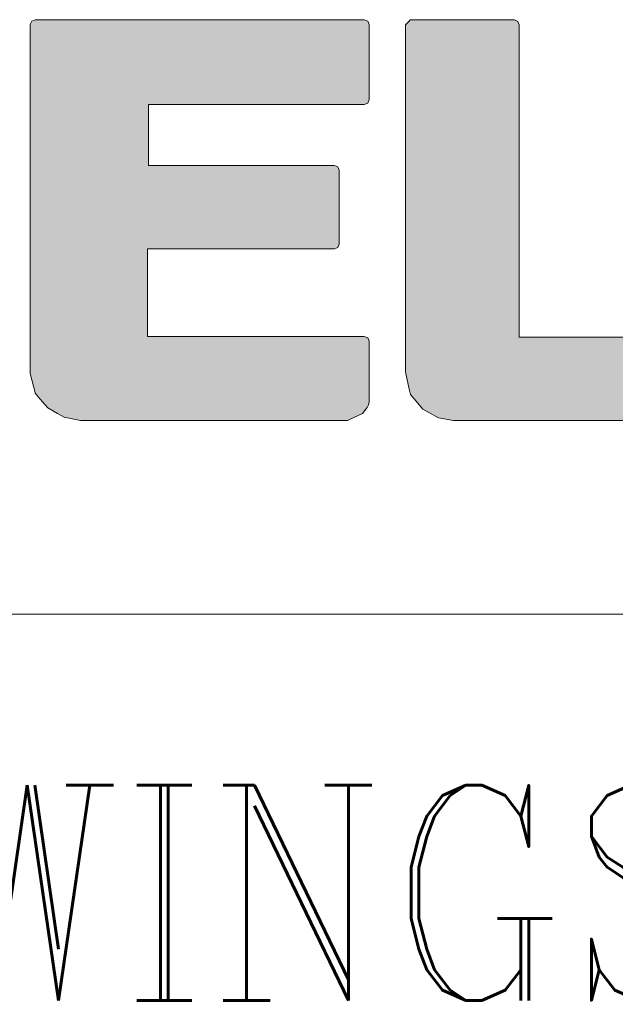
# Model space of a CAD drawing. Header units: inches. Extents: x -123 to 4816, y -2998 to 548.
# Tile 66 of 148: x 1291 to 1307, y -2856 to -2830. Entities that reach past the tile are written whole.
import ezdxf

# ---------------------------------------------------------------- set-up
doc = ezdxf.new("R2010")
doc.units = ezdxf.units.IN
doc.header["$MEASUREMENT"] = 0
doc.layers.get('0').update_dxf_attribs({"lineweight": 0})
doc.styles.add('ROMANC', font='romanc')

# ---------------------------------------------------------------- blocks, each defined once
blk = doc.blocks.new('*U143')
at = {"linetype": 'Continuous'}
for p, q in [((71.5598, 92.8516), (71.5414, 92.8333)), ((71.5414, 92.8333), (71.5414, 92.8332)), ((71.5414, 92.8332), (71.5414, 92.8143)), ((71.5676, 92.8593), (71.5598, 92.8516)), ((71.5676, 92.8593), (71.5917, 92.8593)), ((71.5917, 92.8593), (71.6552, 92.8593)), ((71.6552, 92.8593), (71.8479, 92.8593)), ((71.8479, 92.8593), (72.0407, 92.8593)), ((72.0407, 92.8593), (72.1042, 92.8593)), ((72.1042, 92.8593), (72.1283, 92.8593)), ((72.1283, 92.8593), (72.1466, 92.8516)), ((72.1466, 92.8516), (72.1544, 92.8333)), ((72.1544, 92.8333), (72.1544, 92.8332)), ((72.1544, 92.8332), (72.1544, 92.8143)), ((71.5414, 92.8143), (71.5414, 92.761)), ((72.1544, 92.8143), (72.1544, 92.761)), ((71.5414, 92.761), (71.5414, 92.678)), ((72.1544, 92.761), (72.1544, 92.678)), ((71.5414, 92.678), (71.5414, 92.5704)), ((72.1544, 92.678), (72.1544, 92.5704)), ((71.5414, 92.5704), (71.5414, 92.3011)), ((72.1544, 92.5704), (72.1544, 92.3011)), ((71.5414, 92.3011), (71.5414, 91.9923)), ((72.1544, 92.3011), (72.1544, 91.9923)), ((71.5414, 91.9923), (71.5414, 91.6835)), ((72.1544, 91.9923), (72.1543, 91.6835)), ((71.5414, 91.6835), (71.5414, 91.4142)), ((72.1543, 91.6835), (72.1543, 91.4142)), ((71.5414, 91.4142), (71.5414, 91.3066)), ((72.1543, 91.4142), (72.1543, 91.3066)), ((71.5414, 91.3066), (71.5414, 91.2237)), ((72.1543, 91.3066), (72.1543, 91.2237)), ((71.5414, 91.2237), (71.5414, 91.1703)), ((72.1543, 91.2237), (72.1543, 91.1703)), ((71.5414, 91.1703), (71.5414, 91.1514)), ((71.5414, 91.1514), (71.5414, 91.1438)), ((71.5414, 91.1438), (71.5414, 91.1255)), ((71.5414, 91.1255), (71.5414, 90.9636)), ((72.1543, 91.1703), (72.1543, 91.1514)), ((72.1543, 91.1514), (72.198, 91.1514)), ((72.198, 91.1514), (72.3134, 91.1514)), ((72.3134, 91.1514), (72.4765, 91.1514)), ((72.4765, 91.1514), (72.6635, 91.1514)), ((72.6635, 91.1514), (72.8505, 91.1514)), ((72.8505, 91.1514), (73.0136, 91.1514)), ((73.0136, 91.1514), (73.1289, 91.1514)), ((73.1289, 91.1514), (73.1727, 91.1514)), ((73.1727, 91.1514), (73.1911, 91.1438)), ((73.1911, 91.1438), (73.1985, 91.1255)), ((73.1985, 91.1255), (73.1986, 90.9636)), ((71.5414, 90.9636), (71.5431, 90.9559)), ((73.1986, 90.9636), (73.1986, 90.9559)), ((71.5431, 90.9559), (71.5619, 90.872)), ((73.1986, 90.9559), (73.1986, 90.872)), ((71.5619, 90.872), (71.5683, 90.8434)), ((73.1986, 90.872), (73.1986, 90.8434)), ((71.5683, 90.8434), (71.588, 90.8195)), ((71.588, 90.8195), (71.5882, 90.8193)), ((71.5882, 90.8193), (71.6343, 90.7634)), ((73.1987, 90.8193), (73.1757, 90.7634)), ((73.1986, 90.8434), (73.1987, 90.8195)), ((73.1987, 90.8195), (73.1987, 90.8193)), ((71.6343, 90.7634), (71.6673, 90.7457)), ((73.1757, 90.7634), (73.1684, 90.7457)), ((71.6673, 90.7457), (71.7187, 90.7182)), ((71.7187, 90.7182), (71.8, 90.7039)), ((71.8, 90.7039), (71.8146, 90.7039)), ((71.8146, 90.7039), (71.8557, 90.7039)), ((71.8557, 90.7039), (72.0026, 90.7039)), ((72.0026, 90.7039), (72.2103, 90.7039)), ((72.2103, 90.7039), (72.4484, 90.7039)), ((72.4484, 90.7039), (72.6864, 90.7039)), ((72.6864, 90.7039), (72.8941, 90.7039)), ((72.8941, 90.7039), (73.041, 90.7039)), ((73.041, 90.7039), (73.0821, 90.7039)), ((73.0821, 90.7039), (73.0967, 90.7039)), ((73.0967, 90.7039), (73.0973, 90.7039)), ((73.1216, 90.7182), (73.0973, 90.7039)), ((73.1684, 90.7457), (73.1216, 90.7182))]:
    blk.add_line(p, q, dxfattribs=at)
for points in [[(71.5598, 92.8516), (71.5414, 92.8333), (72.1544, 92.8333)], [(71.5414, 92.8333), (71.5414, 92.8332), (72.1544, 92.8332)], [(71.5414, 92.8332), (71.5414, 92.8143), (72.1544, 92.8143)], [(71.5676, 92.8593), (71.5598, 92.8516), (72.1466, 92.8516)], [(71.5676, 92.8593), (71.5676, 92.8593), (71.5917, 92.8593)], [(71.5917, 92.8593), (71.5917, 92.8593), (71.6552, 92.8593)], [(71.6552, 92.8593), (71.6552, 92.8593), (71.8479, 92.8593)], [(71.8479, 92.8593), (71.8479, 92.8593), (72.0407, 92.8593)], [(72.0407, 92.8593), (72.0407, 92.8593), (72.1042, 92.8593)], [(72.1042, 92.8593), (72.1042, 92.8593), (72.1283, 92.8593)], [(71.5414, 92.8143), (71.5414, 92.761), (72.1544, 92.761)], [(71.5414, 92.761), (71.5414, 92.678), (72.1544, 92.678)], [(71.5414, 92.678), (71.5414, 92.5704), (72.1544, 92.5704)], [(71.5414, 92.5704), (71.5414, 92.3011), (72.1544, 92.3011)], [(71.5414, 92.3011), (71.5414, 91.9923), (72.1544, 91.9923)], [(71.5414, 91.9923), (71.5414, 91.6835), (72.1543, 91.6835)], [(71.5414, 91.6835), (71.5414, 91.4142), (72.1543, 91.4142)], [(71.5414, 91.4142), (71.5414, 91.3066), (72.1543, 91.3066)], [(71.5414, 91.3066), (71.5414, 91.2237), (72.1543, 91.2237)], [(71.5414, 91.2237), (71.5414, 91.1703), (72.1543, 91.1703)], [(71.5414, 91.1703), (71.5414, 91.1514), (72.1543, 91.1514)], [(71.5414, 91.1514), (71.5414, 91.1438), (73.1911, 91.1438)], [(71.5414, 91.1438), (71.5414, 91.1255), (73.1985, 91.1255)], [(71.5414, 91.1255), (71.5414, 90.9636), (73.1986, 90.9636)], [(72.1543, 91.1514), (72.1543, 91.1514), (72.198, 91.1514)], [(72.198, 91.1514), (72.198, 91.1514), (72.3134, 91.1514)], [(72.3134, 91.1514), (72.3134, 91.1514), (72.4765, 91.1514)], [(72.4765, 91.1514), (72.4765, 91.1514), (72.6635, 91.1514)], [(72.6635, 91.1514), (72.6635, 91.1514), (72.8505, 91.1514)], [(72.8505, 91.1514), (72.8505, 91.1514), (73.0136, 91.1514)], [(73.0136, 91.1514), (73.0136, 91.1514), (73.1289, 91.1514)], [(73.1289, 91.1514), (73.1289, 91.1514), (73.1727, 91.1514)], [(71.5414, 90.9636), (71.5431, 90.9559), (73.1986, 90.9559)], [(71.5431, 90.9559), (71.5619, 90.872), (73.1986, 90.872)], [(71.5619, 90.872), (71.5683, 90.8434), (73.1986, 90.8434)], [(71.5683, 90.8434), (71.588, 90.8195), (73.1987, 90.8195)], [(71.588, 90.8195), (71.5882, 90.8193), (73.1987, 90.8193)], [(71.5882, 90.8193), (71.6343, 90.7634), (73.1757, 90.7634)], [(71.6343, 90.7634), (71.6673, 90.7457), (73.1684, 90.7457)], [(71.6673, 90.7457), (71.7187, 90.7182), (73.1216, 90.7182)], [(71.7187, 90.7182), (71.8, 90.7039), (73.0973, 90.7039)], [(71.8, 90.7039), (71.8, 90.7039), (71.8146, 90.7039)], [(71.8146, 90.7039), (71.8146, 90.7039), (71.8557, 90.7039)], [(71.8557, 90.7039), (71.8557, 90.7039), (72.0026, 90.7039)], [(72.0026, 90.7039), (72.0026, 90.7039), (72.2103, 90.7039)], [(72.2103, 90.7039), (72.2103, 90.7039), (72.4484, 90.7039)], [(72.4484, 90.7039), (72.4484, 90.7039), (72.6864, 90.7039)], [(72.6864, 90.7039), (72.6864, 90.7039), (72.8941, 90.7039)], [(72.8941, 90.7039), (72.8941, 90.7039), (73.041, 90.7039)], [(73.041, 90.7039), (73.041, 90.7039), (73.0821, 90.7039)], [(73.0821, 90.7039), (73.0821, 90.7039), (73.0967, 90.7039)], [(73.0967, 90.7039), (73.0967, 90.7039), (73.0973, 90.7039)]]:
    blk.add_solid(points, dxfattribs=at)
at = {"linetype": 'Continuous', "extrusion": (0, 0, -1)}
for points in [[(-71.5414, 92.8333), (-72.1544, 92.8333), (-72.1544, 92.8332)], [(-71.5414, 92.8332), (-72.1544, 92.8332), (-72.1544, 92.8143)], [(-71.5598, 92.8516), (-72.1466, 92.8516), (-72.1544, 92.8333)], [(-71.5676, 92.8593), (-72.1283, 92.8593), (-72.1466, 92.8516)], [(-71.5414, 92.8143), (-72.1544, 92.8143), (-72.1544, 92.761)], [(-71.5414, 92.761), (-72.1544, 92.761), (-72.1544, 92.678)], [(-71.5414, 92.678), (-72.1544, 92.678), (-72.1544, 92.5704)], [(-71.5414, 92.5704), (-72.1544, 92.5704), (-72.1544, 92.3011)], [(-71.5414, 92.3011), (-72.1544, 92.3011), (-72.1544, 91.9923)], [(-71.5414, 91.9923), (-72.1544, 91.9923), (-72.1543, 91.6835)], [(-71.5414, 91.6835), (-72.1543, 91.6835), (-72.1543, 91.4142)], [(-71.5414, 91.4142), (-72.1543, 91.4142), (-72.1543, 91.3066)], [(-71.5414, 91.3066), (-72.1543, 91.3066), (-72.1543, 91.2237)], [(-71.5414, 91.2237), (-72.1543, 91.2237), (-72.1543, 91.1703)], [(-71.5414, 91.1703), (-72.1543, 91.1703), (-72.1543, 91.1514)], [(-71.5414, 91.1514), (-73.1727, 91.1514), (-73.1911, 91.1438)], [(-71.5414, 91.1438), (-73.1911, 91.1438), (-73.1985, 91.1255)], [(-71.5414, 91.1255), (-73.1985, 91.1255), (-73.1986, 90.9636)], [(-71.5414, 90.9636), (-73.1986, 90.9636), (-73.1986, 90.9559)], [(-71.5431, 90.9559), (-73.1986, 90.9559), (-73.1986, 90.872)], [(-71.5619, 90.872), (-73.1986, 90.872), (-73.1986, 90.8434)], [(-71.5683, 90.8434), (-73.1986, 90.8434), (-73.1987, 90.8195)], [(-71.588, 90.8195), (-73.1987, 90.8195), (-73.1987, 90.8193)], [(-71.5882, 90.8193), (-73.1987, 90.8193), (-73.1757, 90.7634)], [(-71.6343, 90.7634), (-73.1757, 90.7634), (-73.1684, 90.7457)], [(-71.6673, 90.7457), (-73.1684, 90.7457), (-73.1216, 90.7182)], [(-71.7187, 90.7182), (-73.1216, 90.7182), (-73.0973, 90.7039)]]:
    blk.add_solid(points, dxfattribs=at)
blk = doc.blocks.new('*U144')
at = {"linetype": 'Continuous'}
for p, q in [((69.5288, 92.8533), (69.5211, 92.8348)), ((69.5211, 92.8348), (69.5211, 92.8175)), ((69.5211, 92.8175), (69.5211, 92.8137)), ((69.5471, 92.8609), (69.5288, 92.8533)), ((69.5471, 92.8609), (69.567, 92.8609)), ((69.567, 92.8609), (69.6233, 92.8609)), ((69.6233, 92.8609), (69.7107, 92.8609)), ((69.7107, 92.8609), (69.8241, 92.8609)), ((69.8241, 92.8609), (70.108, 92.8609)), ((70.108, 92.8609), (70.4334, 92.8609)), ((70.4334, 92.8609), (70.7589, 92.8609)), ((70.7589, 92.8609), (71.0427, 92.8609)), ((71.0427, 92.8609), (71.1561, 92.8609)), ((71.1561, 92.8609), (71.2435, 92.8609)), ((71.2435, 92.8609), (71.2998, 92.8609)), ((71.2998, 92.8609), (71.3197, 92.8609)), ((71.3197, 92.8609), (71.3381, 92.8533)), ((71.3381, 92.8533), (71.3458, 92.8348)), ((71.3458, 92.8348), (71.3458, 92.8175)), ((71.3458, 92.8175), (71.3458, 92.8137)), ((69.5211, 92.8137), (69.5211, 92.7717)), ((69.5211, 92.7717), (69.5211, 92.7541)), ((71.3458, 92.8137), (71.3458, 92.7717)), ((71.3458, 92.7717), (71.3458, 92.7541)), ((69.5211, 92.7541), (69.5211, 92.6614)), ((71.3458, 92.7541), (71.3458, 92.6614)), ((69.5211, 92.6614), (69.5211, 92.6328)), ((71.3458, 92.6614), (71.3458, 92.6328)), ((69.5211, 92.6328), (69.5211, 92.5413)), ((71.3458, 92.6328), (71.3458, 92.5413)), ((69.5211, 92.5413), (69.5211, 92.4939)), ((71.3458, 92.5413), (71.3458, 92.4939)), ((69.5211, 92.4939), (69.5211, 92.4482)), ((69.5211, 92.4482), (69.5211, 92.4308)), ((71.3458, 92.4939), (71.3458, 92.4482)), ((71.3458, 92.4482), (71.3458, 92.4308)), ((69.5211, 92.4308), (69.5211, 92.4124)), ((69.5211, 92.4124), (69.5211, 92.4048)), ((69.5211, 92.4048), (69.5211, 92.3907)), ((70.1567, 92.4048), (70.1698, 92.4048)), ((70.1567, 92.4048), (70.1567, 92.3907)), ((70.1698, 92.4048), (70.2067, 92.4048)), ((70.2067, 92.4048), (70.3384, 92.4048)), ((70.3384, 92.4048), (70.5247, 92.4048)), ((70.5247, 92.4048), (70.7382, 92.4048)), ((70.7382, 92.4048), (70.9517, 92.4048)), ((70.9517, 92.4048), (71.138, 92.4048)), ((71.138, 92.4048), (71.2697, 92.4048)), ((71.2697, 92.4048), (71.3067, 92.4048)), ((71.3067, 92.4048), (71.3197, 92.4048)), ((71.3381, 92.4124), (71.3197, 92.4048)), ((71.3458, 92.4308), (71.3381, 92.4124)), ((69.5211, 92.3907), (69.5211, 92.3534)), ((69.5211, 92.3534), (69.5211, 92.2404)), ((70.1567, 92.3907), (70.1567, 92.3534)), ((70.1567, 92.3534), (70.1567, 92.2404)), ((69.5211, 92.2404), (69.5211, 92.2403)), ((69.5211, 92.2403), (69.5211, 92.1273)), ((70.1567, 92.2404), (70.1567, 92.2403)), ((70.1567, 92.2403), (70.1567, 92.1273)), ((69.5211, 92.1273), (69.5211, 92.09)), ((70.1567, 92.1273), (70.1567, 92.09)), ((69.5211, 92.09), (69.5211, 92.0759)), ((69.5211, 92.0759), (69.5211, 92.0683)), ((70.1567, 92.09), (70.1567, 92.0759)), ((70.1567, 92.0759), (70.1998, 92.0759)), ((70.1998, 92.0759), (70.3133, 92.0759)), ((70.3133, 92.0759), (70.4738, 92.0759)), ((70.4738, 92.0759), (70.6578, 92.0759)), ((70.6578, 92.0759), (70.8418, 92.0759)), ((70.8418, 92.0759), (71.0023, 92.0759)), ((71.0023, 92.0759), (71.1158, 92.0759)), ((71.1158, 92.0759), (71.1589, 92.0759)), ((71.1589, 92.0759), (71.1773, 92.0683)), ((69.5211, 92.0683), (69.5211, 92.05)), ((69.5211, 92.05), (69.5211, 92.0329)), ((69.5211, 92.0329), (69.5211, 91.988)), ((71.1773, 92.0683), (71.1849, 92.05)), ((71.1849, 92.05), (71.1849, 92.0329)), ((71.1849, 92.0329), (71.1849, 91.988)), ((69.5211, 91.988), (69.5211, 91.8954)), ((71.1849, 91.988), (71.1849, 91.8954)), ((69.5211, 91.8954), (69.5211, 91.8516)), ((71.1849, 91.8954), (71.1849, 91.8516)), ((69.5211, 91.8516), (69.5211, 91.7152)), ((71.1849, 91.8516), (71.1849, 91.7152)), ((69.5211, 91.7152), (69.5211, 91.6702)), ((71.1849, 91.7152), (71.1849, 91.6702)), ((69.5211, 91.6702), (69.5211, 91.6532)), ((69.5211, 91.6532), (69.5211, 91.6348)), ((71.1849, 91.6532), (71.1773, 91.6348)), ((71.1849, 91.6702), (71.1849, 91.6532)), ((69.5211, 91.6348), (69.5211, 91.6271)), ((69.5211, 91.6271), (69.5211, 91.6069)), ((69.5211, 91.6069), (69.5211, 91.5536)), ((70.153, 91.6271), (70.1962, 91.6271)), ((70.153, 91.6271), (70.153, 91.6069)), ((70.153, 91.6069), (70.153, 91.5536)), ((70.1962, 91.6271), (70.3102, 91.6271)), ((70.3102, 91.6271), (70.4713, 91.6271)), ((70.4713, 91.6271), (70.6559, 91.6271)), ((70.6559, 91.6271), (70.8406, 91.6271)), ((70.8406, 91.6271), (71.0017, 91.6271)), ((71.0017, 91.6271), (71.1157, 91.6271)), ((71.1157, 91.6271), (71.1589, 91.6271)), ((71.1773, 91.6348), (71.1589, 91.6271)), ((69.5211, 91.5536), (69.5211, 91.5505)), ((69.5211, 91.5505), (69.5211, 91.3917)), ((70.153, 91.5536), (70.153, 91.5505)), ((70.153, 91.5505), (70.153, 91.3917)), ((69.5211, 91.3917), (69.5211, 91.2496)), ((70.153, 91.3917), (70.153, 91.2496)), ((69.5211, 91.2496), (69.5211, 91.2298)), ((69.5211, 91.2298), (69.5211, 91.1765)), ((70.153, 91.2496), (70.153, 91.2298)), ((70.153, 91.2298), (70.153, 91.1765)), ((69.5211, 91.1765), (69.5211, 91.1562)), ((70.153, 91.1765), (70.153, 91.1562)), ((69.5211, 91.1562), (69.5211, 91.1486)), ((69.5211, 91.1486), (69.5211, 91.1301)), ((69.5211, 91.1301), (69.5211, 91.1294)), ((69.5211, 91.1294), (69.5211, 91.1161)), ((70.153, 91.1562), (70.1661, 91.1562)), ((70.1661, 91.1562), (70.2031, 91.1562)), ((70.2031, 91.1562), (70.3353, 91.1562)), ((70.3353, 91.1562), (70.5222, 91.1562)), ((70.5222, 91.1562), (70.7364, 91.1562)), ((70.7364, 91.1562), (70.9506, 91.1562)), ((70.9506, 91.1562), (71.1374, 91.1562)), ((71.1374, 91.1562), (71.2696, 91.1562)), ((71.2696, 91.1562), (71.3066, 91.1562)), ((71.3066, 91.1562), (71.3197, 91.1562)), ((71.3197, 91.1562), (71.3381, 91.1486)), ((71.3381, 91.1486), (71.3458, 91.1301)), ((71.3458, 91.1301), (71.3458, 91.1294)), ((71.3458, 91.1294), (71.3458, 91.1161)), ((69.5211, 91.1161), (69.5211, 91.0791)), ((69.5211, 91.0791), (69.5211, 91.0368)), ((71.3458, 91.1161), (71.3458, 91.0791)), ((71.3458, 91.0791), (71.3458, 91.0368)), ((69.5211, 91.0368), (69.5211, 90.9772)), ((71.3458, 91.0368), (71.3458, 90.9772)), ((69.5211, 90.9772), (69.5211, 90.9669)), ((69.5211, 90.9669), (69.5211, 90.9561)), ((71.3458, 90.9772), (71.3458, 90.9669)), ((71.3458, 90.9669), (71.3458, 90.9561)), ((69.5211, 90.9561), (69.5465, 90.8546)), ((71.3458, 90.9561), (71.3458, 90.8546)), ((69.5465, 90.8546), (69.5477, 90.8499)), ((71.3458, 90.8546), (71.3458, 90.8499)), ((69.5477, 90.8499), (69.575, 90.8177)), ((69.575, 90.8177), (69.5869, 90.8036)), ((69.5869, 90.8036), (69.6013, 90.7866)), ((71.3458, 90.8036), (71.3421, 90.7866)), ((71.3458, 90.8499), (71.3458, 90.8177)), ((71.3458, 90.8177), (71.3458, 90.8036)), ((69.6013, 90.7866), (69.6131, 90.7727)), ((69.6131, 90.7727), (69.6148, 90.7707)), ((69.6148, 90.7707), (69.6678, 90.7408)), ((71.3336, 90.7707), (71.3097, 90.7408)), ((71.3352, 90.7727), (71.3336, 90.7707)), ((71.3421, 90.7866), (71.3352, 90.7727)), ((69.6678, 90.7408), (69.7028, 90.7211)), ((69.7028, 90.7211), (69.7912, 90.7039)), ((69.7912, 90.7039), (69.8074, 90.7039)), ((69.8074, 90.7039), (69.853, 90.7039)), ((69.853, 90.7039), (70.0159, 90.7039)), ((70.0159, 90.7039), (70.2461, 90.7039)), ((70.2461, 90.7039), (70.51, 90.7039)), ((70.51, 90.7039), (70.774, 90.7039)), ((70.774, 90.7039), (71.0042, 90.7039)), ((71.0042, 90.7039), (71.167, 90.7039)), ((71.167, 90.7039), (71.2127, 90.7039)), ((71.2127, 90.7039), (71.2288, 90.7039)), ((71.2666, 90.7211), (71.2288, 90.7039)), ((71.3097, 90.7408), (71.2666, 90.7211))]:
    blk.add_line(p, q, dxfattribs=at)
for points in [[(69.5288, 92.8533), (69.5211, 92.8348), (71.3458, 92.8348)], [(69.5211, 92.8348), (69.5211, 92.8175), (71.3458, 92.8175)], [(69.5211, 92.8175), (69.5211, 92.8137), (71.3458, 92.8137)], [(69.5471, 92.8609), (69.5288, 92.8533), (71.3381, 92.8533)], [(69.5471, 92.8609), (69.5471, 92.8609), (69.567, 92.8609)], [(69.567, 92.8609), (69.567, 92.8609), (69.6233, 92.8609)], [(69.6233, 92.8609), (69.6233, 92.8609), (69.7107, 92.8609)], [(69.7107, 92.8609), (69.7107, 92.8609), (69.8241, 92.8609)], [(69.8241, 92.8609), (69.8241, 92.8609), (70.108, 92.8609)], [(70.108, 92.8609), (70.108, 92.8609), (70.4334, 92.8609)], [(70.4334, 92.8609), (70.4334, 92.8609), (70.7589, 92.8609)], [(70.7589, 92.8609), (70.7589, 92.8609), (71.0427, 92.8609)], [(71.0427, 92.8609), (71.0427, 92.8609), (71.1561, 92.8609)], [(71.1561, 92.8609), (71.1561, 92.8609), (71.2435, 92.8609)], [(71.2435, 92.8609), (71.2435, 92.8609), (71.2998, 92.8609)], [(71.2998, 92.8609), (71.2998, 92.8609), (71.3197, 92.8609)], [(69.5211, 92.8137), (69.5211, 92.7717), (71.3458, 92.7717)], [(69.5211, 92.7717), (69.5211, 92.7541), (71.3458, 92.7541)], [(69.5211, 92.7541), (69.5211, 92.6614), (71.3458, 92.6614)], [(69.5211, 92.6614), (69.5211, 92.6328), (71.3458, 92.6328)], [(69.5211, 92.6328), (69.5211, 92.5413), (71.3458, 92.5413)], [(69.5211, 92.5413), (69.5211, 92.4939), (71.3458, 92.4939)], [(69.5211, 92.4939), (69.5211, 92.4482), (71.3458, 92.4482)], [(69.5211, 92.4482), (69.5211, 92.4308), (71.3458, 92.4308)], [(69.5211, 92.4308), (69.5211, 92.4124), (71.3381, 92.4124)], [(69.5211, 92.4124), (69.5211, 92.4048), (71.3197, 92.4048)], [(69.5211, 92.4048), (69.5211, 92.3907), (70.1567, 92.3907)], [(70.1567, 92.4048), (70.1567, 92.4048), (70.1698, 92.4048)], [(70.1698, 92.4048), (70.1698, 92.4048), (70.2067, 92.4048)], [(70.2067, 92.4048), (70.2067, 92.4048), (70.3384, 92.4048)], [(70.3384, 92.4048), (70.3384, 92.4048), (70.5247, 92.4048)], [(70.5247, 92.4048), (70.5247, 92.4048), (70.7382, 92.4048)], [(70.7382, 92.4048), (70.7382, 92.4048), (70.9517, 92.4048)], [(70.9517, 92.4048), (70.9517, 92.4048), (71.138, 92.4048)], [(71.138, 92.4048), (71.138, 92.4048), (71.2697, 92.4048)], [(71.2697, 92.4048), (71.2697, 92.4048), (71.3067, 92.4048)], [(71.3067, 92.4048), (71.3067, 92.4048), (71.3197, 92.4048)], [(69.5211, 92.3907), (69.5211, 92.3534), (70.1567, 92.3534)], [(69.5211, 92.3534), (69.5211, 92.2404), (70.1567, 92.2404)], [(69.5211, 92.2404), (69.5211, 92.2403), (70.1567, 92.2403)], [(69.5211, 92.2403), (69.5211, 92.1273), (70.1567, 92.1273)], [(69.5211, 92.1273), (69.5211, 92.09), (70.1567, 92.09)], [(69.5211, 92.09), (69.5211, 92.0759), (70.1567, 92.0759)], [(69.5211, 92.0759), (69.5211, 92.0683), (71.1773, 92.0683)], [(70.1567, 92.0759), (70.1567, 92.0759), (70.1998, 92.0759)], [(70.1998, 92.0759), (70.1998, 92.0759), (70.3133, 92.0759)], [(70.3133, 92.0759), (70.3133, 92.0759), (70.4738, 92.0759)], [(70.4738, 92.0759), (70.4738, 92.0759), (70.6578, 92.0759)], [(70.6578, 92.0759), (70.6578, 92.0759), (70.8418, 92.0759)], [(70.8418, 92.0759), (70.8418, 92.0759), (71.0023, 92.0759)], [(71.0023, 92.0759), (71.0023, 92.0759), (71.1158, 92.0759)], [(71.1158, 92.0759), (71.1158, 92.0759), (71.1589, 92.0759)], [(69.5211, 92.0683), (69.5211, 92.05), (71.1849, 92.05)], [(69.5211, 92.05), (69.5211, 92.0329), (71.1849, 92.0329)], [(69.5211, 92.0329), (69.5211, 91.988), (71.1849, 91.988)], [(69.5211, 91.988), (69.5211, 91.8954), (71.1849, 91.8954)], [(69.5211, 91.8954), (69.5211, 91.8516), (71.1849, 91.8516)], [(69.5211, 91.8516), (69.5211, 91.7152), (71.1849, 91.7152)], [(69.5211, 91.7152), (69.5211, 91.6702), (71.1849, 91.6702)], [(69.5211, 91.6702), (69.5211, 91.6532), (71.1849, 91.6532)], [(69.5211, 91.6532), (69.5211, 91.6348), (71.1773, 91.6348)], [(69.5211, 91.6348), (69.5211, 91.6271), (71.1589, 91.6271)], [(69.5211, 91.6271), (69.5211, 91.6069), (70.153, 91.6069)], [(69.5211, 91.6069), (69.5211, 91.5536), (70.153, 91.5536)], [(70.153, 91.6271), (70.153, 91.6271), (70.1962, 91.6271)], [(70.1962, 91.6271), (70.1962, 91.6271), (70.3102, 91.6271)], [(70.3102, 91.6271), (70.3102, 91.6271), (70.4713, 91.6271)], [(70.4713, 91.6271), (70.4713, 91.6271), (70.6559, 91.6271)], [(70.6559, 91.6271), (70.6559, 91.6271), (70.8406, 91.6271)], [(70.8406, 91.6271), (70.8406, 91.6271), (71.0017, 91.6271)], [(71.0017, 91.6271), (71.0017, 91.6271), (71.1157, 91.6271)], [(71.1157, 91.6271), (71.1157, 91.6271), (71.1589, 91.6271)], [(69.5211, 91.5536), (69.5211, 91.5505), (70.153, 91.5505)], [(69.5211, 91.5505), (69.5211, 91.3917), (70.153, 91.3917)], [(69.5211, 91.3917), (69.5211, 91.2496), (70.153, 91.2496)], [(69.5211, 91.2496), (69.5211, 91.2298), (70.153, 91.2298)], [(69.5211, 91.2298), (69.5211, 91.1765), (70.153, 91.1765)], [(69.5211, 91.1765), (69.5211, 91.1562), (70.153, 91.1562)], [(69.5211, 91.1562), (69.5211, 91.1486), (71.3381, 91.1486)], [(69.5211, 91.1486), (69.5211, 91.1301), (71.3458, 91.1301)], [(69.5211, 91.1301), (69.5211, 91.1294), (71.3458, 91.1294)], [(69.5211, 91.1294), (69.5211, 91.1161), (71.3458, 91.1161)], [(70.153, 91.1562), (70.153, 91.1562), (70.1661, 91.1562)], [(70.1661, 91.1562), (70.1661, 91.1562), (70.2031, 91.1562)], [(70.2031, 91.1562), (70.2031, 91.1562), (70.3353, 91.1562)], [(70.3353, 91.1562), (70.3353, 91.1562), (70.5222, 91.1562)], [(70.5222, 91.1562), (70.5222, 91.1562), (70.7364, 91.1562)], [(70.7364, 91.1562), (70.7364, 91.1562), (70.9506, 91.1562)], [(70.9506, 91.1562), (70.9506, 91.1562), (71.1374, 91.1562)], [(71.1374, 91.1562), (71.1374, 91.1562), (71.2696, 91.1562)], [(71.2696, 91.1562), (71.2696, 91.1562), (71.3066, 91.1562)], [(71.3066, 91.1562), (71.3066, 91.1562), (71.3197, 91.1562)], [(69.5211, 91.1161), (69.5211, 91.0791), (71.3458, 91.0791)], [(69.5211, 91.0791), (69.5211, 91.0368), (71.3458, 91.0368)], [(69.5211, 91.0368), (69.5211, 90.9772), (71.3458, 90.9772)], [(69.5211, 90.9772), (69.5211, 90.9669), (71.3458, 90.9669)], [(69.5211, 90.9669), (69.5211, 90.9561), (71.3458, 90.9561)], [(69.5211, 90.9561), (69.5465, 90.8546), (71.3458, 90.8546)], [(69.5465, 90.8546), (69.5477, 90.8499), (71.3458, 90.8499)], [(69.5477, 90.8499), (69.575, 90.8177), (71.3458, 90.8177)], [(69.575, 90.8177), (69.5869, 90.8036), (71.3458, 90.8036)], [(69.5869, 90.8036), (69.6013, 90.7866), (71.3421, 90.7866)], [(69.6013, 90.7866), (69.6131, 90.7727), (71.3352, 90.7727)], [(69.6131, 90.7727), (69.6148, 90.7707), (71.3336, 90.7707)], [(69.6148, 90.7707), (69.6678, 90.7408), (71.3097, 90.7408)], [(69.6678, 90.7408), (69.7028, 90.7211), (71.2666, 90.7211)], [(69.7028, 90.7211), (69.7912, 90.7039), (71.2288, 90.7039)], [(69.7912, 90.7039), (69.7912, 90.7039), (69.8074, 90.7039)], [(69.8074, 90.7039), (69.8074, 90.7039), (69.853, 90.7039)], [(69.853, 90.7039), (69.853, 90.7039), (70.0159, 90.7039)], [(70.0159, 90.7039), (70.0159, 90.7039), (70.2461, 90.7039)], [(70.2461, 90.7039), (70.2461, 90.7039), (70.51, 90.7039)], [(70.51, 90.7039), (70.51, 90.7039), (70.774, 90.7039)], [(70.774, 90.7039), (70.774, 90.7039), (71.0042, 90.7039)], [(71.0042, 90.7039), (71.0042, 90.7039), (71.167, 90.7039)], [(71.167, 90.7039), (71.167, 90.7039), (71.2127, 90.7039)], [(71.2127, 90.7039), (71.2127, 90.7039), (71.2288, 90.7039)]]:
    blk.add_solid(points, dxfattribs=at)
at = {"linetype": 'Continuous', "extrusion": (0, 0, -1)}
for points in [[(-69.5211, 92.8348), (-71.3458, 92.8348), (-71.3458, 92.8175)], [(-69.5211, 92.8175), (-71.3458, 92.8175), (-71.3458, 92.8137)], [(-69.5288, 92.8533), (-71.3381, 92.8533), (-71.3458, 92.8348)], [(-69.5471, 92.8609), (-71.3197, 92.8609), (-71.3381, 92.8533)], [(-69.5211, 92.8137), (-71.3458, 92.8137), (-71.3458, 92.7717)], [(-69.5211, 92.7717), (-71.3458, 92.7717), (-71.3458, 92.7541)], [(-69.5211, 92.7541), (-71.3458, 92.7541), (-71.3458, 92.6614)], [(-69.5211, 92.6614), (-71.3458, 92.6614), (-71.3458, 92.6328)], [(-69.5211, 92.6328), (-71.3458, 92.6328), (-71.3458, 92.5413)], [(-69.5211, 92.5413), (-71.3458, 92.5413), (-71.3458, 92.4939)], [(-69.5211, 92.4939), (-71.3458, 92.4939), (-71.3458, 92.4482)], [(-69.5211, 92.4482), (-71.3458, 92.4482), (-71.3458, 92.4308)], [(-69.5211, 92.4308), (-71.3458, 92.4308), (-71.3381, 92.4124)], [(-69.5211, 92.4124), (-71.3381, 92.4124), (-71.3197, 92.4048)], [(-69.5211, 92.4048), (-70.1567, 92.4048), (-70.1567, 92.3907)], [(-69.5211, 92.3907), (-70.1567, 92.3907), (-70.1567, 92.3534)], [(-69.5211, 92.3534), (-70.1567, 92.3534), (-70.1567, 92.2404)], [(-69.5211, 92.2404), (-70.1567, 92.2404), (-70.1567, 92.2403)], [(-69.5211, 92.2403), (-70.1567, 92.2403), (-70.1567, 92.1273)], [(-69.5211, 92.1273), (-70.1567, 92.1273), (-70.1567, 92.09)], [(-69.5211, 92.09), (-70.1567, 92.09), (-70.1567, 92.0759)], [(-69.5211, 92.0759), (-71.1589, 92.0759), (-71.1773, 92.0683)], [(-69.5211, 92.0683), (-71.1773, 92.0683), (-71.1849, 92.05)], [(-69.5211, 92.05), (-71.1849, 92.05), (-71.1849, 92.0329)], [(-69.5211, 92.0329), (-71.1849, 92.0329), (-71.1849, 91.988)], [(-69.5211, 91.988), (-71.1849, 91.988), (-71.1849, 91.8954)], [(-69.5211, 91.8954), (-71.1849, 91.8954), (-71.1849, 91.8516)], [(-69.5211, 91.8516), (-71.1849, 91.8516), (-71.1849, 91.7152)], [(-69.5211, 91.7152), (-71.1849, 91.7152), (-71.1849, 91.6702)], [(-69.5211, 91.6702), (-71.1849, 91.6702), (-71.1849, 91.6532)], [(-69.5211, 91.6532), (-71.1849, 91.6532), (-71.1773, 91.6348)], [(-69.5211, 91.6348), (-71.1773, 91.6348), (-71.1589, 91.6271)], [(-69.5211, 91.6271), (-70.153, 91.6271), (-70.153, 91.6069)], [(-69.5211, 91.6069), (-70.153, 91.6069), (-70.153, 91.5536)], [(-69.5211, 91.5536), (-70.153, 91.5536), (-70.153, 91.5505)], [(-69.5211, 91.5505), (-70.153, 91.5505), (-70.153, 91.3917)], [(-69.5211, 91.3917), (-70.153, 91.3917), (-70.153, 91.2496)], [(-69.5211, 91.2496), (-70.153, 91.2496), (-70.153, 91.2298)], [(-69.5211, 91.2298), (-70.153, 91.2298), (-70.153, 91.1765)], [(-69.5211, 91.1765), (-70.153, 91.1765), (-70.153, 91.1562)], [(-69.5211, 91.1562), (-71.3197, 91.1562), (-71.3381, 91.1486)], [(-69.5211, 91.1486), (-71.3381, 91.1486), (-71.3458, 91.1301)], [(-69.5211, 91.1301), (-71.3458, 91.1301), (-71.3458, 91.1294)], [(-69.5211, 91.1294), (-71.3458, 91.1294), (-71.3458, 91.1161)], [(-69.5211, 91.1161), (-71.3458, 91.1161), (-71.3458, 91.0791)], [(-69.5211, 91.0791), (-71.3458, 91.0791), (-71.3458, 91.0368)], [(-69.5211, 91.0368), (-71.3458, 91.0368), (-71.3458, 90.9772)], [(-69.5211, 90.9772), (-71.3458, 90.9772), (-71.3458, 90.9669)], [(-69.5211, 90.9669), (-71.3458, 90.9669), (-71.3458, 90.9561)], [(-69.5211, 90.9561), (-71.3458, 90.9561), (-71.3458, 90.8546)], [(-69.5465, 90.8546), (-71.3458, 90.8546), (-71.3458, 90.8499)], [(-69.5477, 90.8499), (-71.3458, 90.8499), (-71.3458, 90.8177)], [(-69.575, 90.8177), (-71.3458, 90.8177), (-71.3458, 90.8036)], [(-69.5869, 90.8036), (-71.3458, 90.8036), (-71.3421, 90.7866)], [(-69.6013, 90.7866), (-71.3421, 90.7866), (-71.3352, 90.7727)], [(-69.6131, 90.7727), (-71.3352, 90.7727), (-71.3336, 90.7707)], [(-69.6148, 90.7707), (-71.3336, 90.7707), (-71.3097, 90.7408)], [(-69.6678, 90.7408), (-71.3097, 90.7408), (-71.2666, 90.7211)], [(-69.7028, 90.7211), (-71.2666, 90.7211), (-71.2288, 90.7039)]]:
    blk.add_solid(points, dxfattribs=at)

msp = doc.modelspace()

# ---------------------------------------------------------------- linework, layer by layer
at = {"color": 3}
for p, q in [((1753.126, -2845.544), (1244.586, -2845.544)), ((1244.586, -2845.544), (1498.856, -2845.544))]:
    msp.add_line(p, q, dxfattribs=at)

# ---------------------------------------------------------------- block references
at = {"linetype": 'Continuous', "xscale": 4.980696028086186, "yscale": 4.980696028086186, "zscale": 4.980696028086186}
for name in ['*U144', '*U143']:
    msp.add_blockref(name, (945.343, -3292.114), dxfattribs=at)

# ---------------------------------------------------------------- texts
at = {"color": 3, "style": 'ROMANC', "width": 0.85}
msp.add_text('THESE DRAWINGS AND SPECIFICATIONS ARE THE PROPERTY', height=5.77059, dxfattribs=at).set_placement((1250.109, -2855.901))

doc.saveas('drawing.dxf')
